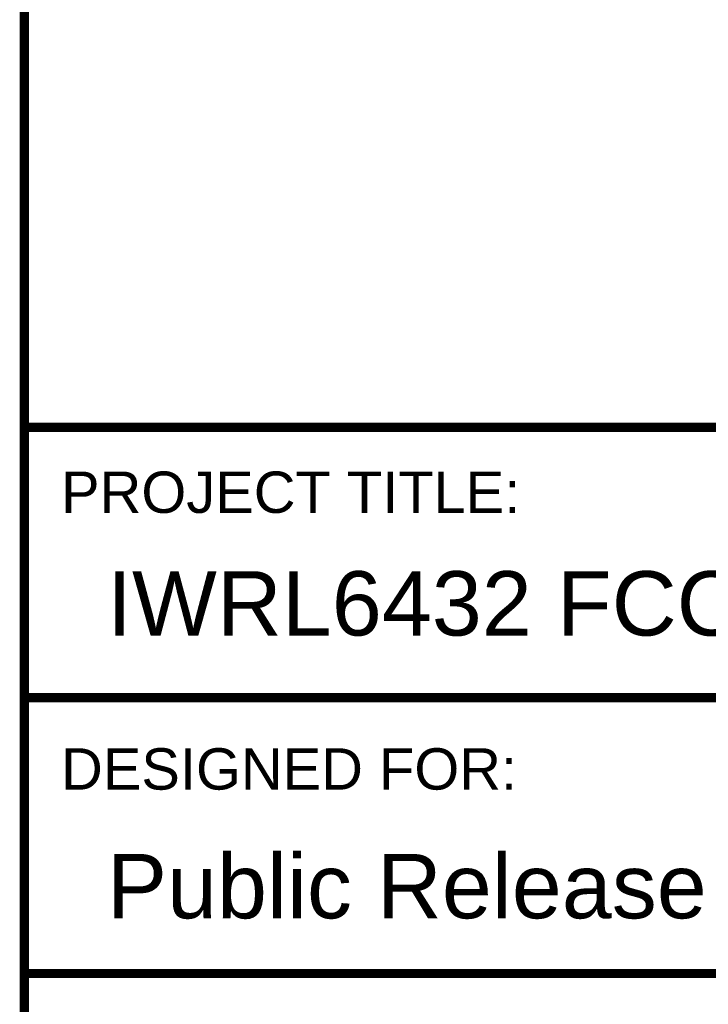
# Model space of a CAD drawing. Header units: inches. Extents: x -2.3 to 12.7, y -2.8 to 6.7.
# Tile 157 of 171: x 9.454 to 10.203, y -1.75 to -0.679. Entities that reach past the tile are written whole.
import ezdxf

# ---------------------------------------------------------------- set-up
doc = ezdxf.new("R2010")
doc.units = ezdxf.units.IN
doc.header["$MEASUREMENT"] = 0
doc.layers.add('M10 Fab Notes', color=56, linetype='Continuous')
doc.styles.add('Arial', font='txt', dxfattribs={"height": 0.2})

msp = doc.modelspace()

# ---------------------------------------------------------------- linework, layer by layer
at = {"layer": 'M10 Fab Notes'}
for points in [[(9.4592, -1.1226, 0.01, 0.01, 0), (9.4592, -0.6221, 0.01, 0.01, 0)], [(9.4592, -1.4166, 0.01, 0.01, 0), (9.4592, -1.1226, 0.01, 0.01, 0)], [(9.4602, -1.1226, 0.01, 0.01, 0), (12.4602, -1.1226, 0.01, 0.01, 0)], [(9.4592, -1.4166, 0.01, 0.01, 0), (12.4592, -1.4166, 0.01, 0.01, 0)], [(9.4592, -2.0166, 0.01, 0.01, 0), (9.4592, -1.4166, 0.01, 0.01, 0)], [(9.4592, -1.7166, 0.01, 0.01, 0), (12.4592, -1.7166, 0.01, 0.01, 0)]]:
    msp.add_lwpolyline(points, format="xyseb", dxfattribs=at)
for points in [[(9.4567, -1.1226, 0.005, 0.005, 1), (9.4617, -1.1226, 0.005, 0.005, 1)], [(9.4567, -1.1226, 0.005, 0.005, 1), (9.4617, -1.1226, 0.005, 0.005, 1)], [(9.4577, -1.1226, 0.005, 0.005, 1), (9.4627, -1.1226, 0.005, 0.005, 1)], [(9.4567, -1.4166, 0.005, 0.005, 1), (9.4617, -1.4166, 0.005, 0.005, 1)], [(9.4567, -1.4166, 0.005, 0.005, 1), (9.4617, -1.4166, 0.005, 0.005, 1)], [(9.4567, -1.4166, 0.005, 0.005, 1), (9.4617, -1.4166, 0.005, 0.005, 1)], [(9.4567, -1.7166, 0.005, 0.005, 1), (9.4617, -1.7166, 0.005, 0.005, 1)]]:
    msp.add_lwpolyline(points, format="xyseb", close=True, dxfattribs=at)

# ---------------------------------------------------------------- texts
at = {"layer": 'M10 Fab Notes', "style": 'Arial'}
for s, height, p in [('PROJECT TITLE:', 0.045, (9.4992, -1.2156)), ('IWRL6432 FCCSP Power optimized design', 0.07, (9.5492, -1.349)), ('DESIGNED FOR:', 0.045, (9.4992, -1.5166)), ('Public Release', 0.07, (9.5492, -1.6566))]:
    msp.add_text(s, height=height, dxfattribs=at).set_placement(p)

doc.saveas('drawing.dxf')
